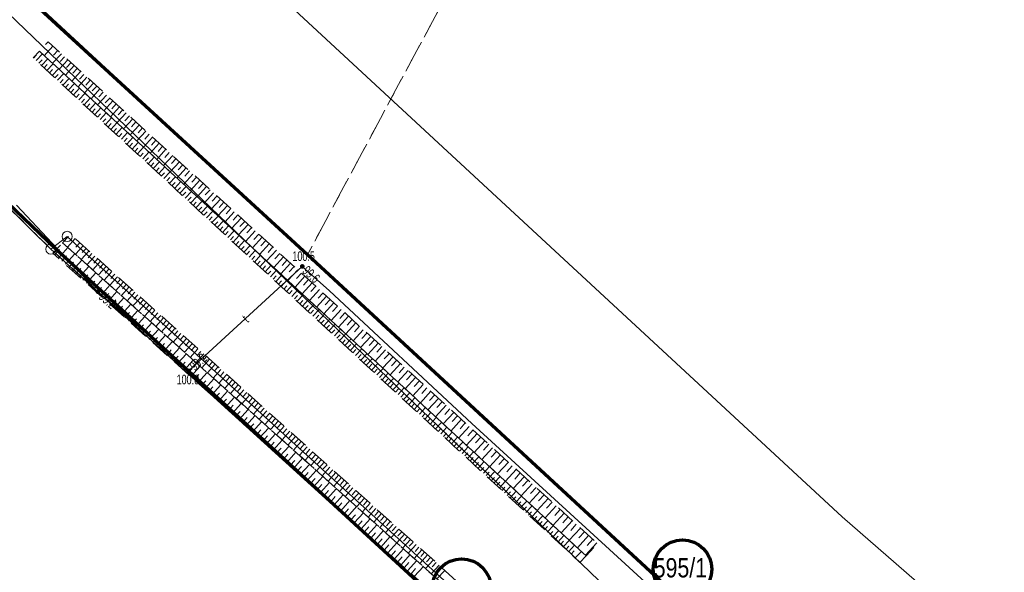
# Model space of a CAD drawing. Header units: inches. Extents: x 6497603 to 6502483, y 5925790 to 5934357.
# Tile 238 of 256: x 6500719 to 6500795, y 5927370 to 5927413. Entities that reach past the tile are written whole.
import ezdxf
from ezdxf.enums import TextEntityAlignment as Align

# ---------------------------------------------------------------- set-up
doc = ezdxf.new("R2010")
doc.units = ezdxf.units.IN
doc.header["$MEASUREMENT"] = 0
for name, pattern in [('1.5_0.75', [2.25, 1.5, -0.75]), ('219-1000', [0, 0]), ('egkk-1000', [3, 2.25, -0.75]), ('egug-1000', [1.5, 0.75, -0.75])]:
    doc.linetypes.add(name, pattern=pattern)
for name, color, linetype in [('000 Inne (niezydentyfikowane)', 7, 'Continuous'), ('202-punkt graniczny', 7, 'Continuous'), ('211-numer działki ewidencyjnej', 7, 'Continuous'), ('217-kontur klasyfikacyjny', 7, 'Continuous'), ('218-kontur użytku gruntowego', 7, 'Continuous'), ('219-działka ewidencyjna', 7, 'Continuous'), ('pikieta naturalna', 7, 'Continuous'), ('pikieta naturalna-Atr2', 7, 'Continuous'), ('przewód telekomunikacyjny podziemny', 7, 'Continuous'), ('przewód telekomunikacyjny podziemny-Atr1', 7, 'Continuous'), ('rzędna', 7, 'Continuous'), ('rzędna-Atr2', 7, 'Continuous'), ('skarpa nieumocniona', 7, 'Continuous')]:
    doc.layers.add(name, color=color, linetype=linetype)
doc.styles.get("Standard").update_dxf_attribs({"font": 'arial.ttf'})

# ---------------------------------------------------------------- blocks, each defined once
blk = doc.blocks.new('202')
at = {"color": 0, "linetype": 'Continuous', "lineweight": 0}
blk.add_circle((0, 0), 0.4, dxfattribs=at)
blk = doc.blocks.new('PW01')
at = {"linetype": 'Continuous', "lineweight": 13}
h = blk.add_hatch(color=0, dxfattribs=at)
edge = h.paths.add_edge_path()
edge.add_arc((0, 0), 0.18, 0, 360)

msp = doc.modelspace()

# ---------------------------------------------------------------- linework, layer by layer
at = {"color": 6, "lineweight": 70}
for points in [[(6500494.826, 5927598.211), (6500560.74, 5927539.05), (6500612.603, 5927492.811), (6500630.68, 5927476.72), (6500667.62, 5927440.55), (6500677.534, 5927432.625), (6500706.59, 5927409.4), (6500721.72, 5927394.9), (6500753.28, 5927365.845), (6500790.226, 5927332.542), (6500822.361, 5927303.419), (6500863.27, 5927266.18), (6500897.263, 5927237.25), (6500912.951, 5927223.905), (6500930.854, 5927202.204), (6500937.14, 5927194.57), (6500953.68, 5927174.48)], [(6500952.04, 5927199.71), (6500933.25, 5927220.44), (6500906.62, 5927244.38), (6500879.567, 5927269.432), (6500862.55, 5927285.19), (6500844.927, 5927300.799), (6500833.95, 5927309.97), (6500796.4, 5927343.759), (6500782.53, 5927356.24), (6500741.24, 5927394.46), (6500708.509, 5927424.526), (6500654.77, 5927472.65), (6500629.93, 5927495.28), (6500599.508, 5927522.988), (6500580.25, 5927540.53), (6500550.42, 5927567.09)]]:
    msp.add_lwpolyline(points, dxfattribs=at)
at = {"color": 5, "lineweight": 70}
for centre in [(6500770.365, 5927370.009), (6500753.211, 5927368.529)]:
    msp.add_circle(centre, 2.284, dxfattribs=at)
at = {"layer": '000 Inne (niezydentyfikowane)', "color": 7, "linetype": 'Continuous', "lineweight": 18, "flags": 128}
for points in [[(6500719.97, 5927409.74), (6500720.21, 5927410)], [(6500720.18, 5927409.55), (6500720.66, 5927410.07)], [(6500721.48, 5927410.67), (6500720.8, 5927409.93)], [(6500722.13, 5927410.08), (6500721.45, 5927409.34)], [(6500721.85, 5927410.34), (6500721.51, 5927409.97)], [(6500720.39, 5927409.36), (6500720.63, 5927409.62)], [(6500720.59, 5927409.17), (6500721.07, 5927409.69)], [(6500720.8, 5927408.98), (6500721.04, 5927409.24)], [(6500721.01, 5927408.79), (6500721.49, 5927409.3)], [(6500722.63, 5927409.62), (6500721.95, 5927408.88)], [(6500722.38, 5927409.85), (6500722.04, 5927409.48)], [(6500723.13, 5927409.17), (6500722.44, 5927408.42)], [(6500722.88, 5927409.39), (6500722.54, 5927409.02)], [(6500721.21, 5927408.59), (6500721.45, 5927408.85)], [(6500721.42, 5927408.4), (6500721.9, 5927408.92)], [(6500721.63, 5927408.21), (6500721.87, 5927408.47)], [(6500721.83, 5927408.02), (6500722.31, 5927408.54)], [(6500723.62, 5927408.71), (6500722.94, 5927407.96)], [(6500723.37, 5927408.94), (6500723.03, 5927408.56)], [(6500723.87, 5927408.48), (6500723.53, 5927408.11)], [(6500722.04, 5927407.83), (6500722.28, 5927408.09)], [(6500722.25, 5927407.64), (6500722.73, 5927408.16)], [(6500722.45, 5927407.45), (6500722.69, 5927407.71)], [(6500722.66, 5927407.26), (6500723.14, 5927407.78)], [(6500724.12, 5927408.25), (6500723.44, 5927407.5)], [(6500724.62, 5927407.8), (6500723.93, 5927407.04)], [(6500724.37, 5927408.02), (6500724.03, 5927407.65)], [(6500722.87, 5927407.07), (6500723.11, 5927407.33)], [(6500723.07, 5927406.88), (6500723.55, 5927407.4)], [(6500723.28, 5927406.68), (6500723.52, 5927406.94)], [(6500723.49, 5927406.49), (6500723.97, 5927407.01)], [(6500725.13, 5927407.34), (6500724.44, 5927406.58)], [(6500724.88, 5927407.57), (6500724.53, 5927407.19)], [(6500725.63, 5927406.87), (6500724.94, 5927406.11)], [(6500725.38, 5927407.1), (6500725.03, 5927406.73)], [(6500723.69, 5927406.3), (6500723.93, 5927406.56)], [(6500723.9, 5927406.11), (6500724.38, 5927406.63)], [(6500724.11, 5927405.92), (6500724.35, 5927406.18)], [(6500724.31, 5927405.73), (6500724.79, 5927406.25)], [(6500726.14, 5927406.41), (6500725.44, 5927405.65)], [(6500725.89, 5927406.64), (6500725.54, 5927406.26)], [(6500726.39, 5927406.18), (6500726.04, 5927405.8)], [(6500724.52, 5927405.54), (6500724.76, 5927405.8)], [(6500724.73, 5927405.35), (6500725.2, 5927405.87)], [(6500724.93, 5927405.16), (6500725.17, 5927405.42)], [(6500725.14, 5927404.97), (6500725.62, 5927405.49)], [(6500726.65, 5927405.95), (6500725.95, 5927405.18)], [(6500727.16, 5927405.48), (6500726.45, 5927404.71)], [(6500726.9, 5927405.71), (6500726.55, 5927405.33)], [(6500725.35, 5927404.78), (6500725.59, 5927405.03)], [(6500725.55, 5927404.58), (6500726.03, 5927405.1)], [(6500725.76, 5927404.39), (6500726, 5927404.65)], [(6500725.97, 5927404.2), (6500726.44, 5927404.72)], [(6500727.67, 5927405.01), (6500726.96, 5927404.24)], [(6500727.41, 5927405.25), (6500727.06, 5927404.86)], [(6500727.92, 5927404.78), (6500727.57, 5927404.39)], [(6500726.17, 5927404.01), (6500726.41, 5927404.27)], [(6500726.38, 5927403.82), (6500726.86, 5927404.34)], [(6500726.59, 5927403.63), (6500726.83, 5927403.89)], [(6500726.79, 5927403.44), (6500727.27, 5927403.96)], [(6500728.18, 5927404.54), (6500727.48, 5927403.77)], [(6500728.7, 5927404.07), (6500727.99, 5927403.3)], [(6500728.44, 5927404.31), (6500728.09, 5927403.92)], [(6500728.96, 5927403.83), (6500728.6, 5927403.45)], [(6500727, 5927403.25), (6500727.24, 5927403.51)], [(6500727.21, 5927403.06), (6500727.68, 5927403.58)], [(6500727.41, 5927402.87), (6500727.65, 5927403.13)], [(6500727.62, 5927402.67), (6500728.1, 5927403.19)], [(6500729.21, 5927403.6), (6500728.5, 5927402.82)], [(6500729.73, 5927403.12), (6500729.02, 5927402.34)], [(6500729.47, 5927403.36), (6500729.12, 5927402.97)], [(6500727.83, 5927402.48), (6500728.07, 5927402.74)], [(6500728.03, 5927402.29), (6500728.51, 5927402.81)], [(6500728.24, 5927402.1), (6500728.48, 5927402.36)], [(6500728.45, 5927401.91), (6500728.92, 5927402.43)], [(6500730.25, 5927402.65), (6500729.54, 5927401.86)], [(6500729.99, 5927402.89), (6500729.64, 5927402.49)], [(6500730.51, 5927402.41), (6500730.16, 5927402.02)], [(6500728.65, 5927401.72), (6500728.89, 5927401.98)], [(6500728.86, 5927401.53), (6500729.34, 5927402.05)], [(6500729.07, 5927401.34), (6500729.31, 5927401.6)], [(6500729.27, 5927401.15), (6500729.75, 5927401.67)], [(6500730.78, 5927402.17), (6500730.06, 5927401.38)], [(6500731.3, 5927401.69), (6500730.58, 5927400.9)], [(6500731.04, 5927401.93), (6500730.68, 5927401.54)], [(6500729.48, 5927400.96), (6500729.72, 5927401.22)], [(6500729.69, 5927400.77), (6500730.16, 5927401.28)], [(6500729.89, 5927400.57), (6500730.13, 5927400.83)], [(6500730.1, 5927400.38), (6500730.58, 5927400.9)], [(6500731.83, 5927401.21), (6500731.1, 5927400.42)], [(6500731.56, 5927401.45), (6500731.2, 5927401.05)], [(6500732.09, 5927400.97), (6500731.73, 5927400.57)], [(6500730.31, 5927400.19), (6500730.55, 5927400.45)], [(6500730.51, 5927400), (6500730.99, 5927400.52)], [(6500730.72, 5927399.81), (6500730.96, 5927400.07)], [(6500730.93, 5927399.62), (6500731.4, 5927400.14)], [(6500732.35, 5927400.73), (6500731.63, 5927399.93)], [(6500732.88, 5927400.24), (6500732.15, 5927399.45)], [(6500732.62, 5927400.48), (6500732.25, 5927400.09)], [(6500733.15, 5927400), (6500732.78, 5927399.6)], [(6500731.13, 5927399.43), (6500731.37, 5927399.69)], [(6500731.34, 5927399.24), (6500731.82, 5927399.76)], [(6500731.55, 5927399.05), (6500731.79, 5927399.31)], [(6500731.75, 5927398.86), (6500732.23, 5927399.37)], [(6500733.41, 5927399.76), (6500732.68, 5927398.96)], [(6500733.95, 5927399.27), (6500733.21, 5927398.47)], [(6500733.68, 5927399.51), (6500733.31, 5927399.11)], [(6500731.96, 5927398.66), (6500732.2, 5927398.92)], [(6500732.17, 5927398.47), (6500732.64, 5927398.99)], [(6500732.37, 5927398.28), (6500732.61, 5927398.54)], [(6500732.58, 5927398.09), (6500733.06, 5927398.61)], [(6500734.48, 5927398.78), (6500733.75, 5927397.97)], [(6500734.21, 5927399.02), (6500733.85, 5927398.62)], [(6500734.75, 5927398.53), (6500734.38, 5927398.13)], [(6500732.79, 5927397.9), (6500733.03, 5927398.16)], [(6500732.99, 5927397.71), (6500733.47, 5927398.23)], [(6500733.2, 5927397.52), (6500733.44, 5927397.78)], [(6500733.41, 5927397.33), (6500733.88, 5927397.85)], [(6500735.02, 5927398.29), (6500734.28, 5927397.48)], [(6500735.56, 5927397.8), (6500734.82, 5927396.99)], [(6500735.29, 5927398.04), (6500734.92, 5927397.64)], [(6500733.61, 5927397.14), (6500733.85, 5927397.4)], [(6500733.82, 5927396.95), (6500734.3, 5927397.46)], [(6500734.03, 5927396.76), (6500734.27, 5927397.01)], [(6500734.23, 5927396.56), (6500734.71, 5927397.08)], [(6500736.1, 5927397.3), (6500735.35, 5927396.49)], [(6500735.83, 5927397.55), (6500735.46, 5927397.14)], [(6500736.37, 5927397.05), (6500736, 5927396.65)], [(6500734.44, 5927396.37), (6500734.68, 5927396.63)], [(6500734.65, 5927396.18), (6500735.12, 5927396.7)], [(6500734.85, 5927395.99), (6500735.09, 5927396.25)], [(6500735.06, 5927395.8), (6500735.54, 5927396.32)], [(6500736.64, 5927396.81), (6500735.89, 5927395.99)], [(6500737.18, 5927396.31), (6500736.44, 5927395.49)], [(6500736.91, 5927396.56), (6500736.54, 5927396.15)], [(6500723.21, 5927395.71), (6500722.61, 5927395.04)], [(6500735.27, 5927395.61), (6500735.51, 5927395.87)], [(6500735.47, 5927395.42), (6500735.95, 5927395.94)], [(6500735.68, 5927395.23), (6500735.92, 5927395.49)], [(6500735.89, 5927395.04), (6500736.36, 5927395.55)], [(6500737.73, 5927395.81), (6500736.98, 5927394.99)], [(6500737.46, 5927396.06), (6500737.08, 5927395.65)], [(6500738, 5927395.56), (6500737.63, 5927395.15)], [(6500721.62, 5927394.44), (6500721.99, 5927394.85)], [(6500721.9, 5927394.2), (6500722.63, 5927395.02)], [(6500723.82, 5927395.16), (6500723.22, 5927394.49)], [(6500723.56, 5927395.39), (6500723.26, 5927395.05)], [(6500724.28, 5927394.75), (6500723.68, 5927394.08)], [(6500724.05, 5927394.95), (6500723.75, 5927394.62)], [(6500736.09, 5927394.85), (6500736.33, 5927395.1)], [(6500736.3, 5927394.65), (6500736.78, 5927395.17)], [(6500736.51, 5927394.46), (6500736.75, 5927394.72)], [(6500736.71, 5927394.27), (6500737.19, 5927394.79)], [(6500738.28, 5927395.31), (6500737.52, 5927394.48)], [(6500738.83, 5927394.8), (6500738.07, 5927393.98)], [(6500738.55, 5927395.06), (6500738.18, 5927394.64)], [(6500722.17, 5927393.95), (6500722.54, 5927394.36)], [(6500722.44, 5927393.71), (6500723.18, 5927394.53)], [(6500722.72, 5927393.46), (6500723.08, 5927393.87)], [(6500722.99, 5927393.22), (6500723.72, 5927394.04)], [(6500724.72, 5927394.35), (6500724.12, 5927393.68)], [(6500724.5, 5927394.55), (6500724.2, 5927394.21)], [(6500725.17, 5927393.95), (6500724.57, 5927393.28)], [(6500724.95, 5927394.15), (6500724.64, 5927393.81)], [(6500736.92, 5927394.08), (6500737.16, 5927394.34)], [(6500737.13, 5927393.89), (6500737.6, 5927394.41)], [(6500737.33, 5927393.7), (6500737.57, 5927393.96)], [(6500737.54, 5927393.51), (6500738.02, 5927394.03)], [(6500739.38, 5927394.3), (6500738.62, 5927393.47)], [(6500739.1, 5927394.55), (6500738.72, 5927394.14)], [(6500739.66, 5927394.05), (6500739.28, 5927393.63)], [(6500723.26, 5927392.97), (6500723.63, 5927393.38)], [(6500723.54, 5927392.73), (6500724.27, 5927393.55)], [(6500725.61, 5927393.55), (6500725.01, 5927392.88)], [(6500725.39, 5927393.75), (6500725.09, 5927393.41)], [(6500726.06, 5927393.15), (6500725.46, 5927392.48)], [(6500725.84, 5927393.35), (6500725.54, 5927393.01)], [(6500737.75, 5927393.32), (6500737.99, 5927393.58)], [(6500737.95, 5927393.13), (6500738.43, 5927393.64)], [(6500738.16, 5927392.94), (6500738.4, 5927393.19)], [(6500738.37, 5927392.75), (6500738.84, 5927393.26)], [(6500739.93, 5927393.79), (6500739.17, 5927392.96)], [(6500740.49, 5927393.29), (6500739.72, 5927392.45)], [(6500740.21, 5927393.54), (6500739.83, 5927393.12)], [(6500723.81, 5927392.48), (6500724.18, 5927392.89)], [(6500724.08, 5927392.24), (6500724.81, 5927393.06)], [(6500724.35, 5927392), (6500724.72, 5927392.4)], [(6500724.63, 5927391.75), (6500725.36, 5927392.57)], [(6500726.5, 5927392.75), (6500725.9, 5927392.08)], [(6500726.28, 5927392.95), (6500725.98, 5927392.61)], [(6500726.95, 5927392.35), (6500726.35, 5927391.68)], [(6500726.73, 5927392.55), (6500726.43, 5927392.21)], [(6500738.57, 5927392.55), (6500738.81, 5927392.81)], [(6500738.78, 5927392.36), (6500739.26, 5927392.88)], [(6500738.99, 5927392.17), (6500739.23, 5927392.43)], [(6500739.19, 5927391.98), (6500739.67, 5927392.5)], [(6500741.05, 5927392.78), (6500740.28, 5927391.94)], [(6500740.77, 5927393.03), (6500740.38, 5927392.61)], [(6500741.33, 5927392.52), (6500740.94, 5927392.1)], [(6500724.9, 5927391.51), (6500725.26, 5927391.92)], [(6500725.17, 5927391.26), (6500725.9, 5927392.08)], [(6500725.71, 5927390.78), (6500726.44, 5927391.59)], [(6500727.4, 5927391.95), (6500726.8, 5927391.28)], [(6500727.17, 5927392.15), (6500726.87, 5927391.81)], [(6500727.62, 5927391.75), (6500727.32, 5927391.41)], [(6500739.4, 5927391.79), (6500739.64, 5927392.05)], [(6500739.61, 5927391.6), (6500740.08, 5927392.12)], [(6500739.81, 5927391.41), (6500740.05, 5927391.67)], [(6500740.02, 5927391.22), (6500740.5, 5927391.73)], [(6500741.61, 5927392.26), (6500740.84, 5927391.42)], [(6500742.17, 5927391.75), (6500741.39, 5927390.91)], [(6500741.89, 5927392.01), (6500741.5, 5927391.59)], [(6500725.44, 5927391.02), (6500725.81, 5927391.43)], [(6500725.98, 5927390.53), (6500726.35, 5927390.94)], [(6500726.26, 5927390.29), (6500726.99, 5927391.11)], [(6500727.84, 5927391.55), (6500727.24, 5927390.88)], [(6500728.29, 5927391.14), (6500727.69, 5927390.48)], [(6500728.06, 5927391.34), (6500727.76, 5927391.01)], [(6500728.51, 5927390.94), (6500728.21, 5927390.61)], [(6500740.23, 5927391.03), (6500740.46, 5927391.29)], [(6500740.43, 5927390.84), (6500740.91, 5927391.35)], [(6500740.64, 5927390.64), (6500740.88, 5927390.9)], [(6500740.85, 5927390.45), (6500741.32, 5927390.97)], [(6500742.73, 5927391.24), (6500741.95, 5927390.39)], [(6500742.45, 5927391.49), (6500742.06, 5927391.07)], [(6500743.01, 5927390.98), (6500742.62, 5927390.55)], [(6500726.53, 5927390.05), (6500726.89, 5927390.46)], [(6500726.8, 5927389.81), (6500727.53, 5927390.62)], [(6500727.34, 5927389.32), (6500728.07, 5927390.13)], [(6500728.73, 5927390.74), (6500728.13, 5927390.08)], [(6500729.18, 5927390.34), (6500728.58, 5927389.68)], [(6500728.96, 5927390.54), (6500728.65, 5927390.21)], [(6500729.4, 5927390.14), (6500729.1, 5927389.81)], [(6500741.05, 5927390.26), (6500741.29, 5927390.52)], [(6500741.26, 5927390.07), (6500741.74, 5927390.59)], [(6500741.47, 5927389.88), (6500741.7, 5927390.14)], [(6500741.67, 5927389.69), (6500742.15, 5927390.21)], [(6500743.29, 5927390.72), (6500742.52, 5927389.87)], [(6500743.86, 5927390.2), (6500743.08, 5927389.35)], [(6500743.58, 5927390.46), (6500743.19, 5927390.03)], [(6500727.07, 5927389.56), (6500727.43, 5927389.97)], [(6500727.61, 5927389.08), (6500727.97, 5927389.48)], [(6500727.88, 5927388.84), (6500728.61, 5927389.65)], [(6500729.62, 5927389.94), (6500729.02, 5927389.27)], [(6500730.07, 5927389.54), (6500729.47, 5927388.87)], [(6500729.85, 5927389.74), (6500729.55, 5927389.41)], [(6500730.29, 5927389.34), (6500729.99, 5927389.01)], [(6500741.88, 5927389.5), (6500742.12, 5927389.76)], [(6500742.09, 5927389.31), (6500742.56, 5927389.83)], [(6500742.29, 5927389.12), (6500742.53, 5927389.38)], [(6500742.5, 5927388.93), (6500742.98, 5927389.44)], [(6500744.43, 5927389.68), (6500743.65, 5927388.82)], [(6500744.15, 5927389.94), (6500743.76, 5927389.51)], [(6500744.72, 5927389.42), (6500744.32, 5927388.99)], [(6500728.15, 5927388.59), (6500728.51, 5927389)], [(6500728.42, 5927388.35), (6500729.15, 5927389.16)], [(6500728.69, 5927388.11), (6500729.05, 5927388.52)], [(6500728.96, 5927387.87), (6500729.69, 5927388.68)], [(6500730.51, 5927389.14), (6500729.91, 5927388.47)], [(6500730.96, 5927388.74), (6500730.36, 5927388.07)], [(6500730.74, 5927388.94), (6500730.44, 5927388.61)], [(6500731.18, 5927388.54), (6500730.88, 5927388.21)], [(6500742.71, 5927388.74), (6500742.94, 5927388.99)], [(6500742.91, 5927388.54), (6500743.39, 5927389.06)], [(6500743.12, 5927388.35), (6500743.36, 5927388.61)], [(6500743.33, 5927388.16), (6500743.8, 5927388.68)], [(6500745, 5927389.16), (6500744.22, 5927388.3)], [(6500745.57, 5927388.63), (6500744.79, 5927387.77)], [(6500745.29, 5927388.9), (6500744.89, 5927388.47)], [(6500729.23, 5927387.63), (6500729.59, 5927388.03)], [(6500729.5, 5927387.39), (6500730.22, 5927388.19)], [(6500731.41, 5927388.34), (6500730.81, 5927387.67)], [(6500731.85, 5927387.94), (6500731.25, 5927387.27)], [(6500731.63, 5927388.14), (6500731.33, 5927387.81)], [(6500743.53, 5927387.97), (6500743.77, 5927388.23)], [(6500743.74, 5927387.78), (6500744.22, 5927388.3)], [(6500743.95, 5927387.59), (6500744.18, 5927387.85)], [(6500744.15, 5927387.4), (6500744.63, 5927387.92)], [(6500746.15, 5927388.11), (6500745.36, 5927387.24)], [(6500745.86, 5927388.37), (6500745.47, 5927387.94)], [(6500746.44, 5927387.84), (6500746.04, 5927387.41)], [(6500729.77, 5927387.15), (6500730.13, 5927387.55)], [(6500730.04, 5927386.9), (6500730.76, 5927387.71)], [(6500730.31, 5927386.66), (6500730.67, 5927387.07)], [(6500730.58, 5927386.42), (6500731.3, 5927387.23)], [(6500732.3, 5927387.54), (6500731.7, 5927386.87)], [(6500732.07, 5927387.74), (6500731.77, 5927387.41)], [(6500732.74, 5927387.14), (6500732.14, 5927386.47)], [(6500732.52, 5927387.34), (6500732.22, 5927387.01)], [(6500744.36, 5927387.21), (6500744.6, 5927387.47)], [(6500744.57, 5927387.02), (6500745.04, 5927387.53)], [(6500744.77, 5927386.83), (6500745.01, 5927387.08)], [(6500744.98, 5927386.63), (6500745.46, 5927387.15)], [(6500746.73, 5927387.58), (6500745.93, 5927386.71)], [(6500747.31, 5927387.05), (6500746.51, 5927386.18)], [(6500747.02, 5927387.32), (6500746.62, 5927386.88)], [(6500730.85, 5927386.18), (6500731.21, 5927386.58)], [(6500731.11, 5927385.94), (6500731.84, 5927386.75)], [(6500731.65, 5927385.46), (6500732.37, 5927386.27)], [(6500733.19, 5927386.74), (6500732.59, 5927386.07)], [(6500732.97, 5927386.94), (6500732.67, 5927386.61)], [(6500733.63, 5927386.34), (6500733.03, 5927385.67)], [(6500733.41, 5927386.54), (6500733.11, 5927386.21)], [(6500745.19, 5927386.44), (6500745.42, 5927386.7)], [(6500745.39, 5927386.25), (6500745.87, 5927386.77)], [(6500745.6, 5927386.06), (6500745.84, 5927386.32)], [(6500745.81, 5927385.87), (6500746.28, 5927386.39)], [(6500747.89, 5927386.52), (6500747.09, 5927385.65)], [(6500747.6, 5927386.79), (6500747.2, 5927386.35)], [(6500748.18, 5927386.25), (6500747.78, 5927385.82)], [(6500731.38, 5927385.7), (6500731.74, 5927386.1)], [(6500731.92, 5927385.22), (6500732.28, 5927385.62)], [(6500732.19, 5927384.98), (6500732.91, 5927385.78)], [(6500734.08, 5927385.94), (6500733.48, 5927385.27)], [(6500733.86, 5927386.14), (6500733.56, 5927385.8)], [(6500734.52, 5927385.54), (6500733.92, 5927384.87)], [(6500734.3, 5927385.74), (6500734, 5927385.4)], [(6500746.01, 5927385.68), (6500746.25, 5927385.94)], [(6500746.22, 5927385.49), (6500746.7, 5927386.01)], [(6500746.43, 5927385.3), (6500746.66, 5927385.56)], [(6500746.63, 5927385.11), (6500747.11, 5927385.62)], [(6500748.47, 5927385.99), (6500747.67, 5927385.11)], [(6500748.76, 5927385.72), (6500748.36, 5927385.28)], [(6500732.45, 5927384.74), (6500732.81, 5927385.14)], [(6500732.72, 5927384.5), (6500733.44, 5927385.3)], [(6500733.26, 5927384.02), (6500733.98, 5927384.82)], [(6500734.97, 5927385.14), (6500734.37, 5927384.47)], [(6500734.75, 5927385.34), (6500734.45, 5927385)], [(6500735.42, 5927384.74), (6500734.82, 5927384.07)], [(6500735.19, 5927384.94), (6500734.89, 5927384.6)], [(6500746.84, 5927384.92), (6500747.08, 5927385.17)], [(6500747.05, 5927384.73), (6500747.52, 5927385.24)], [(6500747.25, 5927384.53), (6500747.49, 5927384.79)], [(6500747.46, 5927384.34), (6500747.94, 5927384.86)], [(6500749.05, 5927385.45), (6500748.25, 5927384.57)], [(6500749.64, 5927384.91), (6500748.83, 5927384.03)], [(6500749.35, 5927385.18), (6500748.94, 5927384.74)], [(6500732.99, 5927384.26), (6500733.35, 5927384.66)], [(6500733.52, 5927383.78), (6500733.88, 5927384.18)], [(6500733.79, 5927383.54), (6500734.51, 5927384.34)], [(6500735.86, 5927384.34), (6500735.26, 5927383.67)], [(6500735.64, 5927384.54), (6500735.34, 5927384.2)], [(6500736.31, 5927383.94), (6500735.71, 5927383.27)], [(6500736.08, 5927384.14), (6500735.78, 5927383.8)], [(6500747.67, 5927384.15), (6500747.9, 5927384.41)], [(6500747.87, 5927383.96), (6500748.35, 5927384.48)], [(6500748.08, 5927383.77), (6500748.32, 5927384.03)], [(6500748.29, 5927383.58), (6500748.76, 5927384.1)], [(6500750.23, 5927384.38), (6500749.42, 5927383.49)], [(6500749.93, 5927384.65), (6500749.53, 5927384.2)], [(6500750.52, 5927384.11), (6500750.12, 5927383.66)], [(6500734.06, 5927383.3), (6500734.42, 5927383.7)], [(6500734.33, 5927383.06), (6500735.04, 5927383.86)], [(6500734.59, 5927382.83), (6500734.95, 5927383.23)], [(6500734.86, 5927382.59), (6500735.57, 5927383.39)], [(6500736.75, 5927383.54), (6500736.15, 5927382.87)], [(6500736.53, 5927383.74), (6500736.23, 5927383.4)], [(6500736.98, 5927383.34), (6500736.68, 5927383)], [(6500748.49, 5927383.39), (6500748.73, 5927383.65)], [(6500748.7, 5927383.2), (6500749.18, 5927383.71)], [(6500748.91, 5927383.01), (6500749.14, 5927383.26)], [(6500749.11, 5927382.82), (6500749.59, 5927383.33)], [(6500750.82, 5927383.84), (6500750.01, 5927382.95)], [(6500751.41, 5927383.29), (6500750.6, 5927382.4)], [(6500751.12, 5927383.57), (6500750.71, 5927383.12)], [(6500735.12, 5927382.35), (6500735.48, 5927382.75)], [(6500735.39, 5927382.11), (6500736.11, 5927382.91)], [(6500735.92, 5927381.63), (6500736.64, 5927382.43)], [(6500737.2, 5927383.14), (6500736.6, 5927382.47)], [(6500737.64, 5927382.73), (6500737.04, 5927382.07)], [(6500737.42, 5927382.94), (6500737.12, 5927382.6)], [(6500737.87, 5927382.53), (6500737.57, 5927382.2)], [(6500749.32, 5927382.62), (6500749.56, 5927382.88)], [(6500749.53, 5927382.43), (6500750, 5927382.95)], [(6500749.73, 5927382.24), (6500749.97, 5927382.5)], [(6500749.94, 5927382.05), (6500750.42, 5927382.57)], [(6500752.01, 5927382.75), (6500751.19, 5927381.85)], [(6500751.71, 5927383.02), (6500751.3, 5927382.58)], [(6500752.31, 5927382.48), (6500751.9, 5927382.03)], [(6500735.66, 5927381.87), (6500736.01, 5927382.27)], [(6500736.19, 5927381.4), (6500736.55, 5927381.79)], [(6500736.45, 5927381.16), (6500737.17, 5927381.95)], [(6500738.09, 5927382.33), (6500737.49, 5927381.67)], [(6500738.54, 5927381.93), (6500737.93, 5927381.27)], [(6500738.31, 5927382.13), (6500738.01, 5927381.8)], [(6500738.76, 5927381.73), (6500738.46, 5927381.4)], [(6500750.15, 5927381.86), (6500750.38, 5927382.12)], [(6500750.35, 5927381.67), (6500750.83, 5927382.19)], [(6500750.56, 5927381.48), (6500750.8, 5927381.74)], [(6500750.77, 5927381.29), (6500751.24, 5927381.8)], [(6500752.6, 5927382.2), (6500751.78, 5927381.31)], [(6500753.2, 5927381.66), (6500752.38, 5927380.75)], [(6500752.9, 5927381.93), (6500752.49, 5927381.48)], [(6500736.72, 5927380.92), (6500737.08, 5927381.32)], [(6500736.98, 5927380.68), (6500737.7, 5927381.48)], [(6500737.51, 5927380.21), (6500738.23, 5927381)], [(6500738.98, 5927381.53), (6500738.38, 5927380.87)], [(6500739.43, 5927381.13), (6500738.83, 5927380.46)], [(6500739.2, 5927381.33), (6500738.9, 5927381)], [(6500739.65, 5927380.93), (6500739.35, 5927380.6)], [(6500750.97, 5927381.1), (6500751.21, 5927381.36)], [(6500751.18, 5927380.91), (6500751.66, 5927381.42)], [(6500751.39, 5927380.72), (6500751.62, 5927380.97)], [(6500751.59, 5927380.52), (6500752.07, 5927381.04)], [(6500753.8, 5927381.11), (6500752.98, 5927380.2)], [(6500753.5, 5927381.38), (6500753.09, 5927380.93)], [(6500737.25, 5927380.44), (6500737.61, 5927380.84)], [(6500737.78, 5927379.97), (6500738.14, 5927380.37)], [(6500738.04, 5927379.73), (6500738.76, 5927380.53)], [(6500739.87, 5927380.73), (6500739.27, 5927380.06)], [(6500740.32, 5927380.33), (6500739.72, 5927379.66)], [(6500740.09, 5927380.53), (6500739.79, 5927380.2)], [(6500740.54, 5927380.13), (6500740.24, 5927379.8)], [(6500751.8, 5927380.33), (6500752.04, 5927380.59)], [(6500752.01, 5927380.14), (6500752.48, 5927380.66)], [(6500752.21, 5927379.95), (6500752.45, 5927380.21)], [(6500752.42, 5927379.76), (6500752.9, 5927380.28)], [(6500754.41, 5927380.55), (6500753.58, 5927379.65)], [(6500754.11, 5927380.83), (6500753.69, 5927380.38)], [(6500754.71, 5927380.28), (6500754.29, 5927379.82)], [(6500738.31, 5927379.5), (6500738.66, 5927379.89)], [(6500738.57, 5927379.26), (6500739.28, 5927380.05)], [(6500738.84, 5927379.02), (6500739.19, 5927379.42)], [(6500739.1, 5927378.79), (6500739.81, 5927379.58)], [(6500740.76, 5927379.93), (6500740.16, 5927379.26)], [(6500741.21, 5927379.53), (6500740.61, 5927378.86)], [(6500740.99, 5927379.73), (6500740.69, 5927379.4)], [(6500752.63, 5927379.57), (6500752.86, 5927379.83)], [(6500752.83, 5927379.38), (6500753.31, 5927379.89)], [(6500753.04, 5927379.19), (6500753.28, 5927379.45)], [(6500753.25, 5927379), (6500753.72, 5927379.51)], [(6500755.01, 5927380), (6500754.18, 5927379.09)], [(6500755.62, 5927379.45), (6500754.78, 5927378.53)], [(6500755.32, 5927379.72), (6500754.9, 5927379.27)], [(6500739.37, 5927378.55), (6500739.72, 5927378.95)], [(6500739.63, 5927378.31), (6500740.34, 5927379.11)], [(6500740.16, 5927377.84), (6500740.86, 5927378.63)], [(6500741.65, 5927379.13), (6500741.05, 5927378.46)], [(6500741.43, 5927379.33), (6500741.13, 5927379)], [(6500742.1, 5927378.73), (6500741.5, 5927378.06)], [(6500741.88, 5927378.93), (6500741.58, 5927378.6)], [(6500753.45, 5927378.81), (6500753.69, 5927379.06)], [(6500753.66, 5927378.61), (6500754.14, 5927379.13)], [(6500753.87, 5927378.42), (6500754.1, 5927378.68)], [(6500754.07, 5927378.23), (6500754.55, 5927378.75)], [(6500756.23, 5927378.89), (6500755.39, 5927377.97)], [(6500755.92, 5927379.17), (6500755.51, 5927378.71)], [(6500756.53, 5927378.61), (6500756.11, 5927378.15)], [(6500739.89, 5927378.08), (6500740.25, 5927378.47)], [(6500740.42, 5927377.61), (6500740.77, 5927378)], [(6500740.68, 5927377.37), (6500741.39, 5927378.16)], [(6500742.55, 5927378.33), (6500741.94, 5927377.66)], [(6500742.32, 5927378.53), (6500742.02, 5927378.2)], [(6500742.99, 5927377.93), (6500742.39, 5927377.26)], [(6500742.77, 5927378.13), (6500742.47, 5927377.8)], [(6500754.28, 5927378.04), (6500754.52, 5927378.3)], [(6500754.49, 5927377.85), (6500754.96, 5927378.37)], [(6500754.69, 5927377.66), (6500754.93, 5927377.92)], [(6500754.9, 5927377.47), (6500755.38, 5927377.98)], [(6500756.84, 5927378.33), (6500756, 5927377.41)], [(6500757.15, 5927378.05), (6500756.73, 5927377.59)], [(6500740.95, 5927377.13), (6500741.3, 5927377.53)], [(6500741.21, 5927376.9), (6500741.92, 5927377.69)], [(6500741.47, 5927376.66), (6500741.83, 5927377.06)], [(6500741.73, 5927376.43), (6500742.44, 5927377.22)], [(6500743.44, 5927377.53), (6500742.84, 5927376.86)], [(6500743.21, 5927377.73), (6500742.91, 5927377.4)], [(6500743.88, 5927377.13), (6500743.28, 5927376.46)], [(6500743.66, 5927377.33), (6500743.36, 5927376.99)], [(6500755.11, 5927377.28), (6500755.34, 5927377.54)], [(6500755.31, 5927377.09), (6500755.79, 5927377.6)], [(6500755.52, 5927376.9), (6500755.76, 5927377.15)], [(6500755.73, 5927376.71), (6500756.2, 5927377.22)], [(6500757.45, 5927377.77), (6500756.61, 5927376.84)], [(6500758.07, 5927377.2), (6500757.22, 5927376.28)], [(6500757.76, 5927377.49), (6500757.34, 5927377.02)], [(6500742, 5927376.19), (6500742.35, 5927376.59)], [(6500742.26, 5927375.96), (6500742.96, 5927376.75)], [(6500744.33, 5927376.73), (6500743.73, 5927376.06)], [(6500744.1, 5927376.93), (6500743.8, 5927376.59)], [(6500744.77, 5927376.33), (6500744.17, 5927375.66)], [(6500744.55, 5927376.53), (6500744.25, 5927376.19)], [(6500755.93, 5927376.51), (6500756.17, 5927376.77)], [(6500756.14, 5927376.32), (6500756.62, 5927376.84)], [(6500756.35, 5927376.13), (6500756.58, 5927376.39)], [(6500756.55, 5927375.94), (6500757.03, 5927376.46)], [(6500758.69, 5927376.64), (6500757.84, 5927375.71)], [(6500758.38, 5927376.92), (6500757.95, 5927376.46)], [(6500759, 5927376.36), (6500758.57, 5927375.89)], [(6500742.52, 5927375.72), (6500742.87, 5927376.12)], [(6500742.78, 5927375.49), (6500743.49, 5927376.27)], [(6500743.05, 5927375.25), (6500743.4, 5927375.65)], [(6500743.31, 5927375.02), (6500744.01, 5927375.8)], [(6500745.22, 5927375.93), (6500744.62, 5927375.26)], [(6500745, 5927376.13), (6500744.7, 5927375.79)], [(6500745.66, 5927375.53), (6500745.06, 5927374.86)], [(6500745.44, 5927375.73), (6500745.14, 5927375.39)], [(6500756.76, 5927375.75), (6500757, 5927376.01)], [(6500756.97, 5927375.56), (6500757.44, 5927376.07)], [(6500757.17, 5927375.37), (6500757.41, 5927375.63)], [(6500757.38, 5927375.18), (6500757.86, 5927375.69)], [(6500759.31, 5927376.07), (6500758.45, 5927375.14)], [(6500759.62, 5927375.79), (6500759.19, 5927375.32)], [(6500743.57, 5927374.79), (6500743.92, 5927375.18)], [(6500743.83, 5927374.55), (6500744.53, 5927375.34)], [(6500744.35, 5927374.08), (6500745.05, 5927374.87)], [(6500746.11, 5927375.13), (6500745.51, 5927374.46)], [(6500745.89, 5927375.33), (6500745.59, 5927374.99)], [(6500746.33, 5927374.93), (6500746.03, 5927374.59)], [(6500757.59, 5927374.99), (6500757.82, 5927375.24)], [(6500757.79, 5927374.8), (6500758.27, 5927375.31)], [(6500758, 5927374.6), (6500758.24, 5927374.86)], [(6500758.21, 5927374.41), (6500758.68, 5927374.93)], [(6500759.93, 5927375.5), (6500759.07, 5927374.57)], [(6500760.55, 5927374.93), (6500759.69, 5927373.99)], [(6500760.24, 5927375.22), (6500759.81, 5927374.75)], [(6500744.09, 5927374.32), (6500744.44, 5927374.71)], [(6500744.61, 5927373.85), (6500744.96, 5927374.24)], [(6500744.87, 5927373.62), (6500745.58, 5927374.4)], [(6500746.56, 5927374.73), (6500745.95, 5927374.06)], [(6500747, 5927374.33), (6500746.4, 5927373.66)], [(6500746.78, 5927374.53), (6500746.48, 5927374.19)], [(6500747.22, 5927374.13), (6500746.92, 5927373.79)], [(6500758.41, 5927374.22), (6500758.65, 5927374.48)], [(6500758.62, 5927374.03), (6500759.1, 5927374.55)], [(6500758.83, 5927373.84), (6500759.06, 5927374.1)], [(6500759.03, 5927373.65), (6500759.51, 5927374.16)], [(6500761.18, 5927374.36), (6500760.32, 5927373.42)], [(6500760.87, 5927374.65), (6500760.44, 5927374.18)], [(6500761.49, 5927374.07), (6500761.06, 5927373.6)], [(6500745.14, 5927373.38), (6500745.49, 5927373.77)], [(6500745.4, 5927373.15), (6500746.1, 5927373.93)], [(6500745.66, 5927372.92), (6500746.01, 5927373.31)], [(6500745.92, 5927372.68), (6500746.62, 5927373.46)], [(6500747.45, 5927373.92), (6500746.85, 5927373.26)], [(6500747.89, 5927373.52), (6500747.29, 5927372.86)], [(6500747.67, 5927373.72), (6500747.37, 5927373.39)], [(6500748.12, 5927373.32), (6500747.81, 5927372.99)], [(6500759.24, 5927373.46), (6500759.48, 5927373.72)], [(6500759.45, 5927373.27), (6500759.92, 5927373.78)], [(6500759.65, 5927373.08), (6500759.89, 5927373.33)], [(6500759.86, 5927372.89), (6500760.34, 5927373.4)], [(6500761.81, 5927373.79), (6500760.94, 5927372.84)], [(6500762.12, 5927373.5), (6500761.69, 5927373.02)], [(6500746.18, 5927372.45), (6500746.53, 5927372.84)], [(6500746.44, 5927372.22), (6500747.13, 5927373)], [(6500746.96, 5927371.75), (6500747.65, 5927372.53)], [(6500748.34, 5927373.12), (6500747.74, 5927372.46)], [(6500748.78, 5927372.72), (6500748.18, 5927372.06)], [(6500748.56, 5927372.92), (6500748.26, 5927372.59)], [(6500749.01, 5927372.52), (6500748.71, 5927372.19)], [(6500760.07, 5927372.7), (6500760.3, 5927372.95)], [(6500760.27, 5927372.5), (6500760.75, 5927373.02)], [(6500760.48, 5927372.31), (6500760.72, 5927372.57)], [(6500760.69, 5927372.12), (6500761.16, 5927372.64)], [(6500762.44, 5927373.21), (6500761.57, 5927372.26)], [(6500763.07, 5927372.63), (6500762.2, 5927371.68)], [(6500762.75, 5927372.92), (6500762.32, 5927372.44)], [(6500746.7, 5927371.98), (6500747.05, 5927372.37)], [(6500747.22, 5927371.52), (6500747.56, 5927371.91)], [(6500747.47, 5927371.29), (6500748.17, 5927372.06)], [(6500749.23, 5927372.32), (6500748.63, 5927371.65)], [(6500749.67, 5927371.92), (6500749.07, 5927371.25)], [(6500749.45, 5927372.12), (6500749.15, 5927371.79)], [(6500749.9, 5927371.72), (6500749.6, 5927371.39)], [(6500760.89, 5927371.93), (6500761.13, 5927372.19)], [(6500761.1, 5927371.74), (6500761.58, 5927372.26)], [(6500761.31, 5927371.55), (6500761.54, 5927371.81)], [(6500761.51, 5927371.36), (6500761.99, 5927371.87)], [(6500763.71, 5927372.05), (6500762.83, 5927371.09)], [(6500763.39, 5927372.34), (6500762.95, 5927371.86)], [(6500747.73, 5927371.05), (6500748.08, 5927371.44)], [(6500747.99, 5927370.82), (6500748.69, 5927371.6)], [(6500748.25, 5927370.59), (6500748.6, 5927370.98)], [(6500748.51, 5927370.36), (6500749.21, 5927371.14)], [(6500750.12, 5927371.52), (6500749.52, 5927370.85)], [(6500750.57, 5927371.12), (6500749.97, 5927370.45)], [(6500750.34, 5927371.32), (6500750.04, 5927370.99)], [(6500761.72, 5927371.17), (6500761.96, 5927371.43)], [(6500762.03, 5927370.88), (6500762.51, 5927371.39)], [(6500748.77, 5927370.13), (6500749.12, 5927370.52)], [(6500749.03, 5927369.9), (6500749.72, 5927370.67)], [(6500749.54, 5927369.43), (6500750.24, 5927370.21)], [(6500751.01, 5927370.72), (6500750.41, 5927370.05)], [(6500750.79, 5927370.92), (6500750.49, 5927370.59)], [(6500751.46, 5927370.32), (6500750.86, 5927369.65)], [(6500751.23, 5927370.52), (6500750.93, 5927370.19)], [(6500749.29, 5927369.66), (6500749.63, 5927370.05)], [(6500751.9, 5927369.92), (6500751.3, 5927369.25)], [(6500751.68, 5927370.12), (6500751.38, 5927369.79)]]:
    msp.add_lwpolyline(points, dxfattribs=at)
at = {"layer": '217-kontur klasyfikacyjny', "color": 3, "linetype": 'egkk-1000', "lineweight": 18, "flags": 128}
for points in [[(6500772.61, 5927453.03), (6500741.24, 5927394.46)], [(6500715.92, 5927417.89), (6500741.24, 5927394.46)], [(6500721.32, 5927394.9), (6500716.9, 5927399.24)], [(6500788.98, 5927333.39), (6500721.32, 5927394.9)], [(6500741.24, 5927394.46), (6500782.53, 5927356.24)]]:
    msp.add_lwpolyline(points, dxfattribs=at)
at = {"layer": '218-kontur użytku gruntowego', "color": 3, "linetype": 'egug-1000', "lineweight": 18, "flags": 128}
for points in [[(6500741.24, 5927394.46), (6500772.61, 5927453.03)], [(6500715.92, 5927417.89), (6500741.24, 5927394.46)], [(6500721.32, 5927394.9), (6500716.9, 5927399.24)], [(6500788.98, 5927333.39), (6500721.32, 5927394.9)], [(6500741.24, 5927394.46), (6500782.53, 5927356.24)]]:
    msp.add_lwpolyline(points, dxfattribs=at)
at = {"layer": '219-działka ewidencyjna', "color": 3, "linetype": '219-1000', "lineweight": 18, "flags": 128}
for points in [[(6500782.53, 5927356.24), (6500715.92, 5927417.89)], [(6500780.22, 5927353.4), (6500714.69, 5927416.41)], [(6500721.32, 5927394.9), (6500706.59, 5927409.4)], [(6500722.58, 5927395.88), (6500721.32, 5927394.9)], [(6500789.96, 5927334.34), (6500722.58, 5927395.88)], [(6500788.98, 5927333.39), (6500721.32, 5927394.9)]]:
    msp.add_lwpolyline(points, dxfattribs=at)
at = {"layer": 'przewód telekomunikacyjny podziemny', "color": 30, "linetype": 'Continuous', "lineweight": 18, "flags": 128}
for points in [[(6500589.21, 5927547.86), (6500595.38, 5927542.7), (6500620.7, 5927519.73), (6500647.78, 5927495.91), (6500676.79, 5927470.69), (6500723.62, 5927427.69), (6500736.76, 5927416.73), (6500782.76, 5927374.08), (6500822.32, 5927339.62), (6500852.3, 5927309.72), (6500890.73, 5927275.46), (6500903.68, 5927262.91), (6500907.83, 5927257.24), (6500929.05, 5927241.84), (6500960.76, 5927213.18)], [(6500718.65, 5927398.32), (6500724.97, 5927391.58), (6500730.41, 5927386.89), (6500732.01, 5927385.43), (6500740.84, 5927393.55), (6500742.95, 5927391.65), (6500754.01, 5927381.34), (6500768.05, 5927368.46), (6500776.25, 5927360.07), (6500778.95, 5927356.52), (6500787.21, 5927349.51), (6500802.8, 5927335), (6500809.82, 5927329.34), (6500822.18, 5927318.7), (6500833.64, 5927308.22), (6500846.48, 5927296.28), (6500856.1, 5927287.52), (6500872.53, 5927272.77), (6500882.6, 5927263.89)]]:
    msp.add_lwpolyline(points, dxfattribs=at)
at = {"layer": 'skarpa nieumocniona', "color": 7, "linetype": '1.5_0.75', "lineweight": 18, "flags": 128}
for points in [[(6500762.88, 5927371.05), (6500720.43, 5927410.28), (6500721.11, 5927411.01), (6500763.76, 5927372)], [(6500762.88, 5927371.05), (6500720.43, 5927410.28), (6500721.11, 5927411.01), (6500763.76, 5927372)], [(6500719.95, 5927409.76), (6500720.43, 5927410.28), (6500762.88, 5927371.05), (6500762.4, 5927370.54)], [(6500719.95, 5927409.76), (6500720.43, 5927410.28), (6500762.88, 5927371.05), (6500762.4, 5927370.54)], [(6500856.66, 5927275.77), (6500856.05, 5927275.11), (6500722.23, 5927395.38), (6500722.84, 5927396.04)], [(6500856.66, 5927275.77), (6500856.05, 5927275.11), (6500722.23, 5927395.38), (6500722.84, 5927396.04)], [(6500722.23, 5927395.38), (6500856.05, 5927275.11), (6500855.51, 5927274.52), (6500721.48, 5927394.57)], [(6500722.23, 5927395.38), (6500856.05, 5927275.11), (6500855.51, 5927274.52), (6500721.48, 5927394.57)]]:
    msp.add_lwpolyline(points, close=True, dxfattribs=at)

# ---------------------------------------------------------------- block references
at = {"layer": '202-punkt graniczny', "color": 7, "linetype": 'Continuous', "lineweight": 18}
for p in [(6500722.58, 5927395.88), (6500721.32, 5927394.9)]:
    msp.add_blockref('202', p, dxfattribs=at)
at = {"layer": 'pikieta naturalna', "color": 7, "linetype": 'Continuous', "lineweight": 13}
for p in [(6500740.84, 5927393.55), (6500732.01, 5927385.43)]:
    msp.add_blockref('PW01', p, dxfattribs=at)
at = {"layer": 'rzędna', "color": 30, "linetype": 'Continuous', "lineweight": 18}
for p in [(6500740.84, 5927393.55), (6500724.97, 5927391.58), (6500732.01, 5927385.43)]:
    msp.add_blockref('PW01', p, dxfattribs=at)

# ---------------------------------------------------------------- texts
at = {"layer": '211-numer działki ewidencyjnej', "color": 3, "linetype": 'Continuous', "lineweight": 18, "width": 0.79}
msp.add_text('595/1', height=1.5, dxfattribs=at).set_placement((6500768.13, 5927369.37))
at = {"layer": 'pikieta naturalna-Atr2', "color": 7, "width": 0.667}
for s, p in [('100.5', (6500740.07, 5927393.97)), ('100.0', (6500731.08, 5927384.38))]:
    msp.add_text(s, height=0.75, dxfattribs=at).set_placement(p)
at = {"layer": 'przewód telekomunikacyjny podziemny-Atr1', "color": 30, "width": 0.667}
msp.add_text('t', height=0.75, rotation=42.601, dxfattribs=at).set_placement((6500736.34, 5927389.41), align=Align.MIDDLE_LEFT)
at = {"layer": 'rzędna-Atr2', "color": 30, "width": 0.667}
for s, rotation, p in [('99.6', 317.997, (6500741.03, 5927393.38)), ('99.2', 319.234, (6500725.22, 5927391.36)), ('99.2', 42.601, (6500732.26, 5927385.66))]:
    msp.add_text(s, height=0.75, rotation=rotation, dxfattribs=at).set_placement(p, align=Align.MIDDLE_LEFT)

doc.saveas('drawing.dxf')
